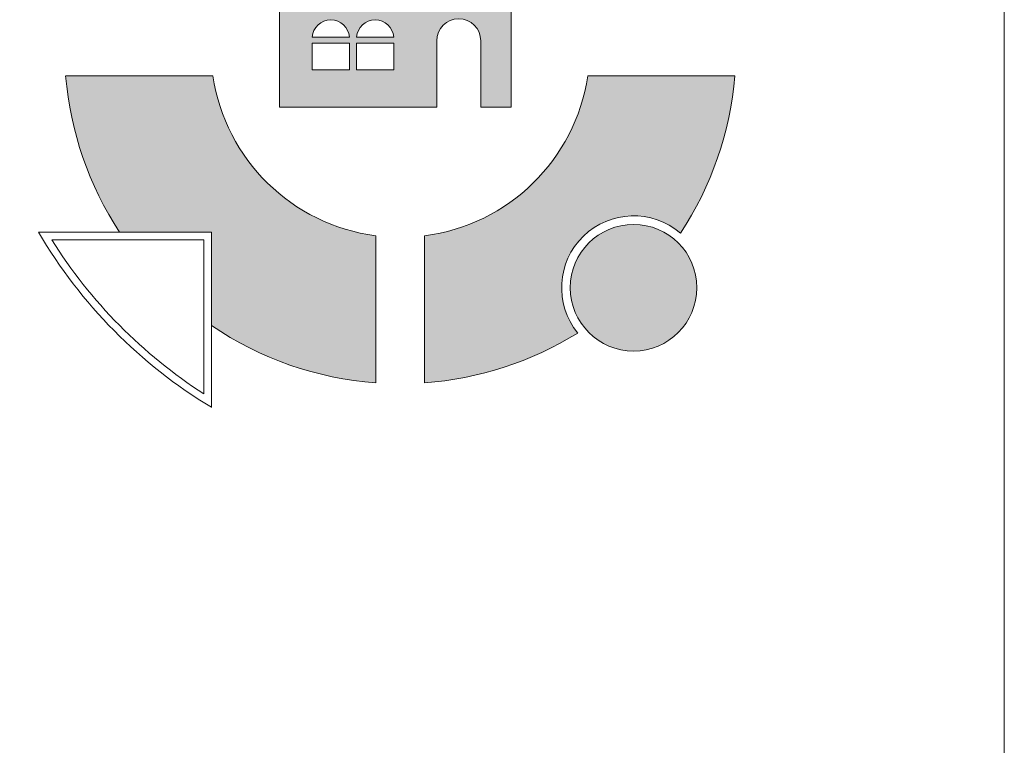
# Model space of a CAD drawing. Header units: centimetres. Extents: x -29333 to 403204, y -464147 to 16641.
# Tile 15 of 134: x 390482 to 390639, y -461543 to -461428. Entities that reach past the tile are written whole.
import ezdxf

# ---------------------------------------------------------------- set-up
doc = ezdxf.new("R2010")
doc.units = ezdxf.units.CM
doc.header["$MEASUREMENT"] = 0

msp = doc.modelspace()

# ---------------------------------------------------------------- hatches: boundary and pattern name
at = {"linetype": 'Continuous', "lineweight": 13, "true_color": 0x003080}
h = msp.add_hatch(color=156, dxfattribs=at)
h.paths.add_polyline_path([(390523.8, -461423.74), (390523.8, -461441.92), (390548.85, -461441.92), (390548.85, -461431.36, -0.999998), (390555.85, -461431.36), (390555.85, -461441.92), (390560.67, -461441.92), (390560.67, -461423.74)])
h.paths.add_polyline_path([(390534.95, -461435.97), (390529, -461435.97), (390529, -461431.72), (390534.95, -461431.72)], flags=0)
h.paths.add_polyline_path([(390529.01, -461430.77, -0.933066), (390534.95, -461430.77)], flags=0)
h.paths.add_polyline_path([(390536.08, -461431.72), (390542.02, -461431.72), (390542.02, -461435.97), (390536.08, -461435.97)], flags=0)
h.paths.add_polyline_path([(390542.02, -461430.77), (390536.08, -461430.77, -0.933066)], flags=0)
for points in [[(390513, -461461.8), (390513, -461476.65, 0.131747), (390539.15, -461485.76), (390539.15, -461462.36, -0.33476), (390513.22, -461436.93), (390489.8, -461436.93, 0.125003), (390498.38, -461461.8)], [(390546.9, -461462.37), (390546.9, -461485.76, 0.1217), (390571.28, -461477.83, -0.913831), (390587.61, -461461.95, 0.125876), (390596.3, -461436.93), (390572.88, -461436.93, -0.335254)]]:
    msp.add_hatch(color=156, dxfattribs=at).paths.add_polyline_path(points)
at = {"linetype": 'Continuous', "lineweight": 13, "true_color": 0xdf0000}
msp.add_hatch(color=12, dxfattribs=at).paths.add_polyline_path([(390590.23, -461470.63, 1), (390570.1, -461470.63, 1)])

# ---------------------------------------------------------------- linework, layer by layer
at = {"color": 156, "linetype": 'Continuous', "lineweight": 13, "true_color": 0x003080}
for p, q in [((390529.01, -461430.77), (390534.95, -461430.77)), ((390536.08, -461430.77), (390542.02, -461430.77)), ((390539.15, -461485.76), (390539.15, -461462.36)), ((390546.9, -461485.76), (390546.9, -461462.37))]:
    msp.add_line(p, q, dxfattribs=at)
at = {"color": 7, "linetype": 'Continuous', "lineweight": 13, "flags": 128}
msp.add_lwpolyline([(390063.16, -460109.36), (390639.16, -460109.36), (390639.16, -463481.15), (390063.16, -463481.15)], close=True, dxfattribs=at)
at = {"color": 156, "linetype": 'Continuous', "lineweight": 13, "true_color": 0x003080, "flags": 128}
for points in [[(390548.85, -461441.92), (390523.8, -461441.92), (390523.8, -461423.74), (390560.67, -461423.74), (390560.67, -461441.92), (390555.85, -461441.92)], [(390548.85, -461441.92), (390548.85, -461431.36)], [(390555.85, -461441.92), (390555.85, -461431.36)], [(390489.8, -461436.93), (390513.22, -461436.93)], [(390596.3, -461436.93), (390572.88, -461436.93)], [(390513, -461489.66), (390513, -461461.8), (390485.48, -461461.8)], [(390513, -461489.66), (390513, -461461.8), (390485.48, -461461.8)], [(390511.8, -461487.53), (390511.8, -461463), (390487.58, -461463)]]:
    msp.add_lwpolyline(points, dxfattribs=at)
for points in [[(390529, -461435.97), (390534.95, -461435.97), (390534.95, -461431.72), (390529, -461431.72)], [(390536.08, -461435.97), (390542.02, -461435.97), (390542.02, -461431.72), (390536.08, -461431.72)]]:
    msp.add_lwpolyline(points, close=True, dxfattribs=at)
at = {"color": 12, "linetype": 'Continuous', "lineweight": 13, "true_color": 0xdf0000}
msp.add_circle((390580.16, -461470.63), 10.07, dxfattribs=at)
at = {"color": 156, "linetype": 'Continuous', "lineweight": 13, "true_color": 0x003080}
for centre, radius, start, end in [((390531.98, -461430.98), 2.97, 3.9663, 176.0337), ((390539.05, -461430.98), 2.97, 3.9663, 176.0337), ((390552.35, -461431.36), 3.5, 0, 180), ((390543.05, -461432.46), 53.44, 184.8014, 213.3022), ((390543.05, -461432.46), 30.16, 188.5293, 262.5632), ((390543.05, -461432.46), 30.16, 277.3349, 351.4707), ((390543.05, -461432.46), 53.44, 326.5008, 355.1986), ((390580.16, -461470.63), 11.44, 49.3498, 219.038), ((390553.93, -461421.71), 79.32, 210.3556, 238.9414), ((390554.78, -461420.86), 79.32, 212.0949, 237.1888), ((390543.05, -461432.46), 53.44, 235.7898, 265.811), ((390543.05, -461432.46), 53.44, 274.1318, 301.887)]:
    msp.add_arc(centre, radius, start, end, dxfattribs=at)

doc.saveas('drawing.dxf')
